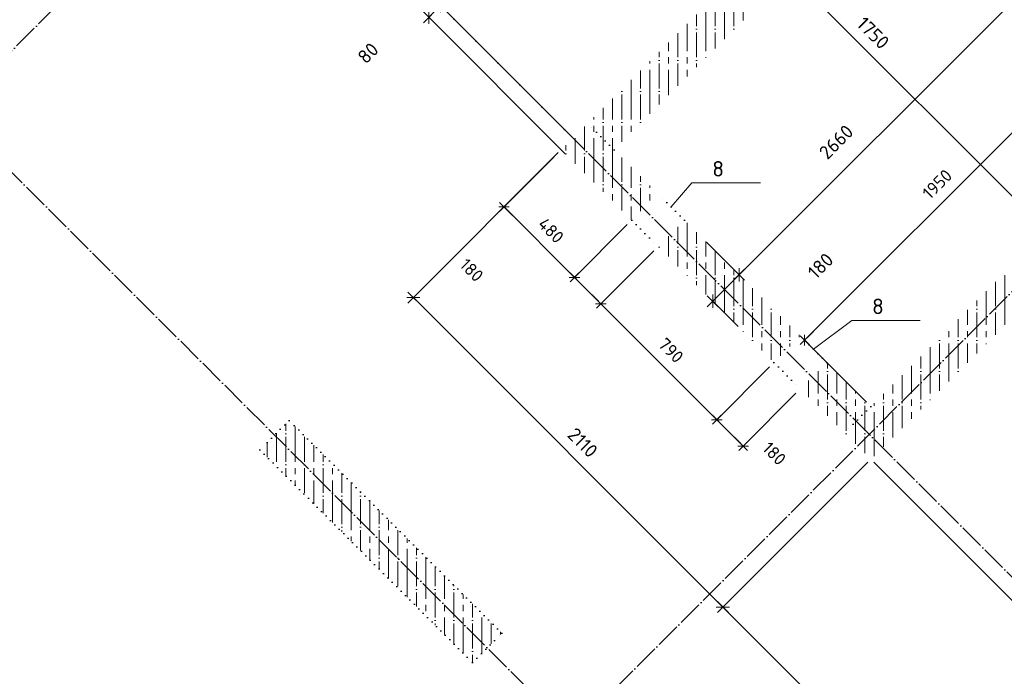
# Model space of a CAD drawing. Header units: millimetres. Extents: x -37663 to 118746, y -2869 to 47508.
# Tile 12 of 54: x 8527 to 13273, y 10516 to 13681. Entities that reach past the tile are written whole.
import ezdxf

# ---------------------------------------------------------------- set-up
doc = ezdxf.new("R2010")
doc.units = ezdxf.units.MM
doc.header["$PDMODE"] = 65
for name, pattern in [('______11', [150, 120, -15, 0, -15]), ('______5', [330, 240, -30, 30, -30]), ('______9', [30, 0, -30])]:
    doc.linetypes.add(name, pattern=pattern)
for name, color, linetype, lineweight in [('Standard', 7, 'Continuous', 25), ('Колонна (2)', 7, 'Continuous', 35), ('Ограждение_ 2D надпись', 7, 'Continuous', 13), ('Размерная линия_ общее', 7, 'Continuous', 13), ('Размерная линия_ общее_1', 7, 'Continuous', 13), ('Стена_ общее', 7, 'Continuous', 35)]:
    doc.layers.add(name, color=color, linetype=linetype, lineweight=lineweight)
doc.layers.add('Осевая линия_ общее', color=7, linetype='______5', lineweight=13, true_color=0xa0a0a0)
doc.styles.add('ISOCPEUR', font='ISOCPEUR')
doc.dimstyles.new('DIMSTYLE_11', dxfattribs={"dimtxt": 60, "dimasz": 60, "dimexe": 0, "dimexo": 0, "dimgap": 30, "dimtad": 0, "dimdec": 0, "dimrnd": 5, "dimzin": 12, "dimdsep": 46, "dimtxsty": 'ISOCPEUR', "dimblk1": 'ALL_ML_STRICH', "dimblk2": 'ALL_ML_STRICH', "dimsah": 1, "dimcen": 0, "dimclrd": 7, "dimclre": 256, "dimclrt": 7, "dimadec": 0, "dimazin": 0, "dimtfac": 1, "dimtdec": 0, "dimtix": 1, "dimtmove": 2, "dimatfit": 3, "dimfxl": 0, "dimtzin": 0, "dimlwd": 0, "dimlwe": -3, "dimarcsym": 0})
doc.dimstyles.new('DIMSTYLE_13', dxfattribs={"dimtxt": 66, "dimasz": 75, "dimexe": 0, "dimexo": 0, "dimgap": 33, "dimtad": 0, "dimdec": 0, "dimrnd": 5, "dimzin": 12, "dimdsep": 46, "dimtxsty": 'ISOCPEUR', "dimblk1": 'ALL_ML_STRICH', "dimblk2": 'ALL_ML_STRICH', "dimsah": 1, "dimcen": 0, "dimclrd": 7, "dimclre": 256, "dimclrt": 7, "dimadec": 0, "dimazin": 0, "dimtfac": 1, "dimtdec": 0, "dimtix": 1, "dimtmove": 2, "dimatfit": 3, "dimfxl": 0, "dimtvp": 1.2, "dimtzin": 0, "dimlwd": 0, "dimlwe": -3, "dimarcsym": 0})
doc.dimstyles.new('DIMSTYLE_3', dxfattribs={"dimtxt": 66, "dimasz": 75, "dimexe": 0, "dimexo": 0, "dimgap": 33, "dimtad": 2, "dimdec": 0, "dimrnd": 5, "dimzin": 12, "dimdsep": 46, "dimtxsty": 'ISOCPEUR', "dimblk1": 'ALL_ML_STRICH', "dimblk2": 'ALL_ML_STRICH', "dimsah": 1, "dimcen": 0, "dimclrd": 7, "dimclre": 256, "dimclrt": 7, "dimadec": 0, "dimazin": 0, "dimtfac": 1, "dimtdec": 0, "dimtix": 1, "dimtmove": 2, "dimatfit": 3, "dimfxl": 0, "dimtzin": 0, "dimlwd": 0, "dimlwe": -3, "dimarcsym": 0})
doc.dimstyles.new('DIMSTYLE_5', dxfattribs={"dimtxt": 66, "dimasz": 75, "dimexe": 0, "dimexo": 0, "dimgap": 33, "dimtad": 2, "dimdec": 0, "dimrnd": 5, "dimzin": 12, "dimdsep": 46, "dimtxsty": 'ISOCPEUR', "dimblk1": 'ALL_ML_STRICH', "dimblk2": 'ALL_ML_STRICH', "dimsah": 1, "dimcen": 0, "dimclrd": 7, "dimclre": 256, "dimclrt": 7, "dimadec": 0, "dimazin": 0, "dimtfac": 1, "dimtdec": 0, "dimtix": 1, "dimtmove": 2, "dimatfit": 3, "dimfxl": 0, "dimtvp": 1.2, "dimtzin": 0, "dimlwd": 0, "dimlwe": -3, "dimarcsym": 0})
doc.dimstyles.new('DIMSTYLE_8', dxfattribs={"dimtxt": 60, "dimasz": 60, "dimexe": 0, "dimexo": 0, "dimgap": 30, "dimtad": 2, "dimdec": 0, "dimrnd": 5, "dimzin": 12, "dimdsep": 46, "dimtxsty": 'ISOCPEUR', "dimblk1": 'ALL_ML_STRICH', "dimblk2": 'ALL_ML_STRICH', "dimsah": 1, "dimcen": 0, "dimclrd": 7, "dimclre": 256, "dimclrt": 7, "dimadec": 0, "dimazin": 0, "dimtfac": 1, "dimtdec": 0, "dimtix": 1, "dimtmove": 2, "dimatfit": 3, "dimfxl": 0, "dimtzin": 0, "dimlwd": 0, "dimlwe": -3, "dimarcsym": 0})
pattern_1 = [(90, (0, 0), (-90, 6e-15), [120, -15, 0, -15]), (90, (-45, 6e-15), (-90, 6e-15), [240, -30, 30, -30])]

# ---------------------------------------------------------------- blocks, each defined once
blk = doc.blocks.new('ALL_ML_STRICH')
at = {"color": 0, "linetype": 'ByBlock', "lineweight": -2}
for p, q in [((-1, 0), (0.5, 0)), ((-0.3, -0.3), (0.3, 0.3)), ((0, -0.5), (0, 0.5))]:
    blk.add_line(p, q, dxfattribs=at)
blk = doc.blocks.new('*D163')
at = {"layer": 'DEFPOINTS', "color": 7, "linetype": 'Continuous', "lineweight": 13, "transparency": 33554687}
for p in [(10499.3, 13692.6), (11229.5, 13075.5), (11172.9, 13018.9)]:
    blk.add_point(p, dxfattribs=at)
at = {"layer": 'Размерная линия_ общее', "color": 7, "linetype": 'Continuous', "lineweight": -2, "transparency": 33554687}
blk.add_line((10499.3, 13692.6), (10555.8, 13749.1), dxfattribs=at)
at = {"layer": 'Размерная линия_ общее', "color": 253, "linetype": 'Continuous', "lineweight": -2, "true_color": 0xa0a0a0, "transparency": 33554687}
for p, q in [((11215.4, 13089.6), (10555.8, 13749.1)), ((11158.8, 13033), (10499.3, 13692.6))]:
    blk.add_line(p, q, dxfattribs=at)
at = {"layer": 'Размерная линия_ общее', "color": 7, "linetype": 'Continuous', "lineweight": 13, "transparency": 33554687, "xscale": 75, "yscale": 75, "zscale": 75}
for p, rotation in [((10499.3, 13692.6), 224.999999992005), ((10555.8, 13749.1), 44.99999999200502)]:
    blk.add_blockref('ALL_ML_STRICH', p, dxfattribs=dict(at, rotation=rotation))
at = {"layer": 'Размерная линия_ общее', "color": 7, "linetype": 'Continuous', "lineweight": 13, "transparency": 33554687, "insert": (10206.3, 13520.1), "char_height": 66, "width": 132, "attachment_point": 5, "rotation": 45, "style": 'ISOCPEUR'}
blk.add_mtext('\\A1;{80}', dxfattribs=at)
blk = doc.blocks.new('*D164')
at = {"layer": 'DEFPOINTS', "color": 7, "linetype": 'Continuous', "lineweight": 13, "transparency": 33554687}
for p in [(11961.4, 13878), (10555.8, 13749.1), (11229.5, 13075.5)]:
    blk.add_point(p, dxfattribs=at)
at = {"layer": 'Размерная линия_ общее', "color": 7, "linetype": 'Continuous', "lineweight": -2, "transparency": 33554687}
blk.add_line((10555.8, 13749.1), (11323, 14516.3), dxfattribs=at)
at = {"layer": 'Размерная линия_ общее', "color": 253, "linetype": 'Continuous', "lineweight": -2, "true_color": 0xa0a0a0, "transparency": 33554687}
for p, q in [((11947.2, 13892.2), (11323, 14516.3)), ((11215.4, 13089.6), (10555.8, 13749.1))]:
    blk.add_line(p, q, dxfattribs=at)
at = {"layer": 'Размерная линия_ общее', "color": 7, "linetype": 'Continuous', "lineweight": 13, "transparency": 33554687, "xscale": 75, "yscale": 75, "zscale": 75}
for p, rotation in [((11323, 14516.3), 44.99999999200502), ((10555.8, 13749.1), 224.999999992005)]:
    blk.add_blockref('ALL_ML_STRICH', p, dxfattribs=dict(at, rotation=rotation))
at = {"layer": 'Размерная линия_ общее', "color": 7, "linetype": 'Continuous', "lineweight": 13, "transparency": 33554687, "insert": (10887.7, 14198.4), "char_height": 66, "width": 264, "attachment_point": 5, "rotation": 45, "style": 'ISOCPEUR'}
blk.add_mtext('\\A1;{1085}', dxfattribs=at)
blk = doc.blocks.new('*D194')
at = {"layer": 'DEFPOINTS', "color": 7, "linetype": 'Continuous', "lineweight": 13, "transparency": 33554687}
for p in [(11137.6, 13054.2), (10424.8, 12341.5), (12629.6, 11562.2)]:
    blk.add_point(p, dxfattribs=at)
at = {"layer": 'Размерная линия_ общее', "color": 253, "linetype": 'Continuous', "lineweight": -2, "true_color": 0xa0a0a0, "transparency": 33554687}
for p, q in [((11123.4, 13040.1), (10424.8, 12341.5)), ((12615.4, 11548.1), (11916.8, 10849.5))]:
    blk.add_line(p, q, dxfattribs=at)
at = {"layer": 'Размерная линия_ общее', "color": 7, "linetype": 'Continuous', "lineweight": -2, "transparency": 33554687}
blk.add_line((10424.8, 12341.5), (11916.8, 10849.5), dxfattribs=at)
at = {"layer": 'Размерная линия_ общее', "color": 7, "linetype": 'Continuous', "lineweight": 13, "transparency": 33554687, "xscale": 75, "yscale": 75, "zscale": 75}
for p, rotation in [((10424.8, 12341.5), 134.9999999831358), ((11916.8, 10849.5), 314.9999999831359)]:
    blk.add_blockref('ALL_ML_STRICH', p, dxfattribs=dict(at, rotation=rotation))
at = {"layer": 'Размерная линия_ общее', "color": 7, "linetype": 'Continuous', "lineweight": 13, "transparency": 33554687, "insert": (11241.2, 11642.5), "char_height": 66, "width": 264, "attachment_point": 5, "rotation": 315, "style": 'ISOCPEUR'}
blk.add_mtext('\\A1;{2110}', dxfattribs=at)
blk = doc.blocks.new('*D195')
at = {"layer": 'DEFPOINTS', "color": 7, "linetype": 'Continuous', "lineweight": 13, "transparency": 33554687}
for p in [(12629.6, 11562.2), (11916.8, 10849.5), (14411.5, 9780.3)]:
    blk.add_point(p, dxfattribs=at)
at = {"layer": 'Размерная линия_ общее', "color": 253, "linetype": 'Continuous', "lineweight": -2, "true_color": 0xa0a0a0, "transparency": 33554687}
for p, q in [((12615.4, 11548.1), (11916.8, 10849.5)), ((14397.3, 9766.2), (13698.7, 9067.6))]:
    blk.add_line(p, q, dxfattribs=at)
at = {"layer": 'Размерная линия_ общее', "color": 7, "linetype": 'Continuous', "lineweight": -2, "transparency": 33554687}
blk.add_line((11916.8, 10849.5), (13698.7, 9067.6), dxfattribs=at)
at = {"layer": 'Размерная линия_ общее', "color": 7, "linetype": 'Continuous', "lineweight": 13, "transparency": 33554687, "xscale": 75, "yscale": 75, "zscale": 75}
for p, rotation in [((11916.8, 10849.5), 134.9999999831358), ((13698.7, 9067.6), 314.9999999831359)]:
    blk.add_blockref('ALL_ML_STRICH', p, dxfattribs=dict(at, rotation=rotation))
at = {"layer": 'Размерная линия_ общее', "color": 7, "linetype": 'Continuous', "lineweight": 13, "transparency": 33554687, "insert": (12868.8, 10014.9), "char_height": 66, "width": 264, "attachment_point": 5, "rotation": 315, "style": 'ISOCPEUR'}
blk.add_mtext('\\A1;{2520}', dxfattribs=at)
blk = doc.blocks.new('*D202')
at = {"layer": 'DEFPOINTS', "color": 7, "linetype": 'Continuous', "lineweight": 13, "transparency": 33554687}
for p in [(11123.4, 13040.1), (10861.7, 12778.4), (11477, 12714.8)]:
    blk.add_point(p, dxfattribs=at)
at = {"layer": 'Размерная линия_ общее_1', "color": 253, "linetype": 'Continuous', "lineweight": -2, "true_color": 0xa0a0a0, "transparency": 33554687}
for p, q in [((11102.2, 13018.9), (10861.7, 12778.4)), ((11455.8, 12693.6), (11201.1, 12439))]:
    blk.add_line(p, q, dxfattribs=at)
at = {"layer": 'Размерная линия_ общее_1', "color": 7, "linetype": 'Continuous', "lineweight": -2, "transparency": 33554687}
blk.add_line((10861.7, 12778.4), (11201.1, 12439), dxfattribs=at)
at = {"layer": 'Размерная линия_ общее_1', "color": 7, "linetype": 'Continuous', "lineweight": 13, "transparency": 33554687, "yscale": 60, "zscale": 60}
for p, xscale, rotation in [((10861.7, 12778.4), 60.00000000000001, 135.0000000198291), ((11201.1, 12439), 60, 315.0000000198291)]:
    blk.add_blockref('ALL_ML_STRICH', p, dxfattribs=dict(at, xscale=xscale, rotation=rotation))
at = {"layer": 'Размерная линия_ общее_1', "color": 7, "linetype": 'Continuous', "lineweight": 13, "transparency": 33554687, "insert": (11088, 12665.2), "char_height": 60, "width": 180, "attachment_point": 5, "rotation": 315, "style": 'ISOCPEUR'}
blk.add_mtext('\\A1;{480}', dxfattribs=at)
blk = doc.blocks.new('*D203')
at = {"layer": 'DEFPOINTS', "color": 7, "linetype": 'Continuous', "lineweight": 13, "transparency": 33554687}
for p in [(11477, 12714.8), (11604.3, 12587.6), (11201.1, 12439)]:
    blk.add_point(p, dxfattribs=at)
at = {"layer": 'Размерная линия_ общее_1', "color": 253, "linetype": 'Continuous', "lineweight": -2, "true_color": 0xa0a0a0, "transparency": 33554687}
for p, q in [((11455.8, 12693.6), (11201.1, 12439)), ((11583.1, 12566.3), (11328.4, 12311.7))]:
    blk.add_line(p, q, dxfattribs=at)
at = {"layer": 'Размерная линия_ общее_1', "color": 7, "linetype": 'Continuous', "lineweight": -2, "transparency": 33554687}
blk.add_line((11201.1, 12439), (11328.4, 12311.7), dxfattribs=at)
at = {"layer": 'Размерная линия_ общее_1', "color": 7, "linetype": 'Continuous', "lineweight": 13, "transparency": 33554687, "yscale": 60, "zscale": 60}
for p, xscale, rotation in [((11201.1, 12439), 60.00000000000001, 135.0000000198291), ((11328.4, 12311.7), 60, 315.0000000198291)]:
    blk.add_blockref('ALL_ML_STRICH', p, dxfattribs=dict(at, xscale=xscale, rotation=rotation))
at = {"layer": 'Размерная линия_ общее_1', "color": 7, "linetype": 'Continuous', "lineweight": 13, "transparency": 33554687, "insert": (10705.6, 12474), "char_height": 60, "width": 180, "attachment_point": 5, "rotation": 315, "style": 'ISOCPEUR'}
blk.add_mtext('\\A1;{180}', dxfattribs=at)
blk = doc.blocks.new('*D204')
at = {"layer": 'DEFPOINTS', "color": 7, "linetype": 'Continuous', "lineweight": 13, "transparency": 33554687}
for p in [(11604.3, 12587.6), (11328.4, 12311.7), (12162.9, 12028.9)]:
    blk.add_point(p, dxfattribs=at)
at = {"layer": 'Размерная линия_ общее_1', "color": 253, "linetype": 'Continuous', "lineweight": -2, "true_color": 0xa0a0a0, "transparency": 33554687}
for p, q in [((11583.1, 12566.3), (11328.4, 12311.7)), ((12141.7, 12007.7), (11887, 11753.1))]:
    blk.add_line(p, q, dxfattribs=at)
at = {"layer": 'Размерная линия_ общее_1', "color": 7, "linetype": 'Continuous', "lineweight": -2, "transparency": 33554687}
blk.add_line((11328.4, 12311.7), (11887, 11753.1), dxfattribs=at)
at = {"layer": 'Размерная линия_ общее_1', "color": 7, "linetype": 'Continuous', "lineweight": 13, "transparency": 33554687, "yscale": 60, "zscale": 60}
for p, xscale, rotation in [((11328.4, 12311.7), 60.00000000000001, 135.0000000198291), ((11887, 11753.1), 60, 315.0000000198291)]:
    blk.add_blockref('ALL_ML_STRICH', p, dxfattribs=dict(at, xscale=xscale, rotation=rotation))
at = {"layer": 'Размерная линия_ общее_1', "color": 7, "linetype": 'Continuous', "lineweight": 13, "transparency": 33554687, "insert": (11666.4, 12086.8), "char_height": 60, "width": 180, "attachment_point": 5, "rotation": 315, "style": 'ISOCPEUR'}
blk.add_mtext('\\A1;{790}', dxfattribs=at)
blk = doc.blocks.new('*D205')
at = {"layer": 'DEFPOINTS', "color": 7, "linetype": 'Continuous', "lineweight": 13, "transparency": 33554687}
for p in [(12162.9, 12028.9), (12290.2, 11901.7), (11887, 11753.1)]:
    blk.add_point(p, dxfattribs=at)
at = {"layer": 'Размерная линия_ общее_1', "color": 253, "linetype": 'Continuous', "lineweight": -2, "true_color": 0xa0a0a0, "transparency": 33554687}
for p, q in [((12141.7, 12007.7), (11887, 11753.1)), ((12268.9, 11880.4), (12014.3, 11625.8))]:
    blk.add_line(p, q, dxfattribs=at)
at = {"layer": 'Размерная линия_ общее_1', "color": 7, "linetype": 'Continuous', "lineweight": -2, "transparency": 33554687}
blk.add_line((11887, 11753.1), (12014.3, 11625.8), dxfattribs=at)
at = {"layer": 'Размерная линия_ общее_1', "color": 7, "linetype": 'Continuous', "lineweight": 13, "transparency": 33554687, "yscale": 60, "zscale": 60}
for p, xscale, rotation in [((11887, 11753.1), 60.00000000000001, 135.0000000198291), ((12014.3, 11625.8), 60, 315.0000000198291)]:
    blk.add_blockref('ALL_ML_STRICH', p, dxfattribs=dict(at, xscale=xscale, rotation=rotation))
at = {"layer": 'Размерная линия_ общее_1', "color": 7, "linetype": 'Continuous', "lineweight": 13, "transparency": 33554687, "insert": (12164.3, 11589.9), "char_height": 60, "width": 180, "attachment_point": 5, "rotation": 315, "style": 'ISOCPEUR'}
blk.add_mtext('\\A1;{180}', dxfattribs=at)
blk = doc.blocks.new('*D237')
at = {"layer": 'DEFPOINTS', "color": 7, "linetype": 'Continuous', "lineweight": 13, "transparency": 33554687}
for p in [(11823.5, 12622.9), (11867.7, 12324.1), (11976.1, 12215.7)]:
    blk.add_point(p, dxfattribs=at)
at = {"layer": 'Размерная линия_ общее', "color": 253, "linetype": 'Continuous', "lineweight": -2, "true_color": 0xa0a0a0, "transparency": 33554687}
for p, q in [((11837.6, 12608.8), (11994.9, 12451.4)), ((11990.3, 12201.5), (11867.7, 12324.1))]:
    blk.add_line(p, q, dxfattribs=at)
at = {"layer": 'Размерная линия_ общее', "color": 7, "linetype": 'Continuous', "lineweight": -2, "transparency": 33554687}
blk.add_line((11867.7, 12324.1), (11994.9, 12451.4), dxfattribs=at)
at = {"layer": 'Размерная линия_ общее', "color": 7, "linetype": 'Continuous', "lineweight": 13, "transparency": 33554687, "xscale": 75, "yscale": 75, "zscale": 75}
for p, rotation in [((11994.9, 12451.4), 44.99999999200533), ((11867.7, 12324.1), 224.9999999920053)]:
    blk.add_blockref('ALL_ML_STRICH', p, dxfattribs=dict(at, rotation=rotation))
at = {"layer": 'Размерная линия_ общее', "color": 7, "linetype": 'Continuous', "lineweight": 13, "transparency": 33554687, "insert": (12387.2, 12494.5), "char_height": 66, "width": 198, "attachment_point": 5, "rotation": 45, "style": 'ISOCPEUR'}
blk.add_mtext('\\A1;{180}', dxfattribs=at)
blk = doc.blocks.new('*D238')
at = {"layer": 'DEFPOINTS', "color": 7, "linetype": 'Continuous', "lineweight": 13, "transparency": 33554687}
for p in [(13704.4, 14503.8), (11823.5, 12622.9), (11994.9, 12451.4)]:
    blk.add_point(p, dxfattribs=at)
at = {"layer": 'Размерная линия_ общее', "color": 253, "linetype": 'Continuous', "lineweight": -2, "true_color": 0xa0a0a0, "transparency": 33554687}
for p, q in [((13718.5, 14489.7), (13875.9, 14332.3)), ((11837.6, 12608.8), (11994.9, 12451.4))]:
    blk.add_line(p, q, dxfattribs=at)
at = {"layer": 'Размерная линия_ общее', "color": 7, "linetype": 'Continuous', "lineweight": -2, "transparency": 33554687}
blk.add_line((11994.9, 12451.4), (13875.9, 14332.3), dxfattribs=at)
at = {"layer": 'Размерная линия_ общее', "color": 7, "linetype": 'Continuous', "lineweight": 13, "transparency": 33554687, "xscale": 75, "yscale": 75, "zscale": 75}
for p, rotation in [((13875.9, 14332.3), 44.99999999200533), ((11994.9, 12451.4), 224.9999999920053)]:
    blk.add_blockref('ALL_ML_STRICH', p, dxfattribs=dict(at, rotation=rotation))
at = {"layer": 'Размерная линия_ общее', "color": 7, "linetype": 'Continuous', "lineweight": 13, "transparency": 33554687, "insert": (12462.8, 13091.8), "char_height": 66, "width": 264, "attachment_point": 5, "rotation": 45, "style": 'ISOCPEUR'}
blk.add_mtext('\\A1;{2660}', dxfattribs=at)
blk = doc.blocks.new('СЛОЖНЫЙ_ОБЪЕКТ_1')
at = {"layer": 'Осевая линия_ общее', "color": 253, "linetype": '______11', "lineweight": -3, "true_color": 0xa0a0a0, "transparency": 33554687}
for p, q in [((552.2, 5594.3), (17713.7, 22755.7)), ((3543.2, 2603.2), (20704.7, 19764.7)), ((15387.3, 8917.7), (8924.3, 15380.6)), ((13951.9, 7482.2), (7488.9, 13945.2))]:
    blk.add_line(p, q, dxfattribs=at)
blk = doc.blocks.new('*D334')
at = {"layer": 'DEFPOINTS', "color": 7, "linetype": 'Continuous', "lineweight": 13, "transparency": 33554687}
for p in [(13867, 12799.7), (12629.6, 11562.2), (13349.7, 10842.2)]:
    blk.add_point(p, dxfattribs=at)
at = {"layer": 'Размерная линия_ общее', "color": 253, "linetype": 'Continuous', "lineweight": -2, "true_color": 0xa0a0a0, "transparency": 33554687}
for p, q in [((13881.1, 12785.5), (14587.1, 12079.6)), ((12643.7, 11548.1), (13349.7, 10842.2))]:
    blk.add_line(p, q, dxfattribs=at)
at = {"layer": 'Размерная линия_ общее', "color": 7, "linetype": 'Continuous', "lineweight": -2, "transparency": 33554687}
blk.add_line((13349.7, 10842.2), (14587.1, 12079.6), dxfattribs=at)
at = {"layer": 'Размерная линия_ общее', "color": 7, "linetype": 'Continuous', "lineweight": 13, "transparency": 33554687, "xscale": 75, "yscale": 75, "zscale": 75}
for p, rotation in [((14587.1, 12079.6), 44.99999999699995), ((13349.7, 10842.2), 224.9999999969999)]:
    blk.add_blockref('ALL_ML_STRICH', p, dxfattribs=dict(at, rotation=rotation))
at = {"layer": 'Размерная линия_ общее', "color": 7, "linetype": 'Continuous', "lineweight": 13, "transparency": 33554687, "insert": (13916.7, 11526.6), "char_height": 66, "width": 264, "attachment_point": 5, "rotation": 45, "style": 'ISOCPEUR'}
blk.add_mtext('\\A1;{1750}', dxfattribs=at)
blk = doc.blocks.new('*D347')
at = {"layer": 'DEFPOINTS', "color": 7, "linetype": 'Continuous', "lineweight": 13, "transparency": 33554687}
for p in [(12534.1, 14196.2), (12239.1, 13901.2), (13986.8, 13174.1)]:
    blk.add_point(p, dxfattribs=at)
at = {"layer": 'Размерная линия_ общее', "color": 253, "linetype": 'Continuous', "lineweight": -2, "true_color": 0xa0a0a0, "transparency": 33554687}
for p, q in [((12520, 14182.1), (12239.1, 13901.2)), ((13972.7, 13159.9), (13476.5, 12663.7))]:
    blk.add_line(p, q, dxfattribs=at)
at = {"layer": 'Размерная линия_ общее', "color": 7, "linetype": 'Continuous', "lineweight": -2, "transparency": 33554687}
blk.add_line((12239.1, 13901.2), (13476.5, 12663.7), dxfattribs=at)
at = {"layer": 'Размерная линия_ общее', "color": 7, "linetype": 'Continuous', "lineweight": 13, "transparency": 33554687, "xscale": 75, "yscale": 75, "zscale": 75}
for p, rotation in [((12239.1, 13901.2), 135.0000000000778), ((13476.5, 12663.7), 315.0000000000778)]:
    blk.add_blockref('ALL_ML_STRICH', p, dxfattribs=dict(at, rotation=rotation))
at = {"layer": 'Размерная линия_ общее', "color": 7, "linetype": 'Continuous', "lineweight": 13, "transparency": 33554687, "insert": (12640.6, 13617), "char_height": 66, "width": 264, "attachment_point": 5, "rotation": 315, "style": 'ISOCPEUR'}
blk.add_mtext('\\A1;{1750}', dxfattribs=at)
blk = doc.blocks.new('*D364')
at = {"layer": 'DEFPOINTS', "color": 7, "linetype": 'Continuous', "lineweight": 13, "transparency": 33554687}
for p in [(13689.4, 13514.7), (14008.4, 13195.7), (12629.6, 11816.8)]:
    blk.add_point(p, dxfattribs=at)
at = {"layer": 'Размерная линия_ общее_1', "color": 7, "linetype": 'Continuous', "lineweight": -2, "transparency": 33554687}
blk.add_line((13689.4, 13514.7), (12310.5, 12135.9), dxfattribs=at)
at = {"layer": 'Размерная линия_ общее_1', "color": 253, "linetype": 'Continuous', "lineweight": -2, "true_color": 0xa0a0a0, "transparency": 33554687}
for p, q in [((13987.2, 13216.9), (13689.4, 13514.7)), ((12608.4, 11838), (12310.5, 12135.9))]:
    blk.add_line(p, q, dxfattribs=at)
at = {"layer": 'Размерная линия_ общее_1', "color": 7, "linetype": 'Continuous', "lineweight": 13, "transparency": 33554687, "xscale": 59.99999999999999, "yscale": 60, "zscale": 60}
for p, rotation in [((13689.4, 13514.7), 45.00000000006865), ((12310.5, 12135.9), 225.0000000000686)]:
    blk.add_blockref('ALL_ML_STRICH', p, dxfattribs=dict(at, rotation=rotation))
at = {"layer": 'Размерная линия_ общее_1', "color": 7, "linetype": 'Continuous', "lineweight": 13, "transparency": 33554687, "insert": (12949.7, 12888.2), "char_height": 60, "width": 240, "attachment_point": 5, "rotation": 45, "style": 'ISOCPEUR'}
blk.add_mtext('\\A1;{1950}', dxfattribs=at)

msp = doc.modelspace()

# ---------------------------------------------------------------- hatches: boundary and pattern name
at = {"layer": 'Колонна (2)', "lineweight": 18, "transparency": 33554687}
h = msp.add_hatch(dxfattribs=at)
h.set_pattern_fill('__________541', color=256, scale=30, style=0, pattern_type=2)
h.set_pattern_definition(pattern_1)
h.paths.add_polyline_path([(9684.5, 11608.2), (10709.8, 10582.9), (10851.2, 10724.3), (9825.9, 11749.6)], flags=0)
at = {"layer": 'Стена_ общее', "linetype": 'Continuous', "lineweight": 18, "transparency": 33554687}
h = msp.add_hatch(dxfattribs=at)
h.set_pattern_fill('__________541', scale=30, style=0, pattern_type=2)
h.set_pattern_definition(pattern_1)
h.paths.add_polyline_path([(11392.1, 13054.2), (12088.6, 13750.7), (11961.4, 13878), (11264.9, 13181.5)], flags=0)
h = msp.add_hatch(dxfattribs=at)
h.set_pattern_fill('__________541', scale=30, style=0, pattern_type=2)
h.set_pattern_definition(pattern_1)
h.paths.add_polyline_path([(14008.4, 13195.7), (12502.3, 11689.5), (12629.6, 11562.2), (14135.7, 13068.4)], flags=0)
h = msp.add_hatch(dxfattribs=at)
h.set_pattern_fill('__________541', scale=30, style=0, pattern_type=2)
h.set_pattern_definition(pattern_1)
h.paths.add_polyline_path([(11604.3, 12842.1), (11264.9, 13181.5), (11137.6, 13054.2), (11477, 12714.8)], flags=0)
h = msp.add_hatch(dxfattribs=at)
h.set_pattern_fill('__________541', scale=30, style=0, pattern_type=2)
h.set_pattern_definition(pattern_1)
h.paths.add_polyline_path([(12290.2, 12156.2), (11731.5, 12714.8), (11604.3, 12587.6), (12162.9, 12028.9)], flags=0)
h = msp.add_hatch(dxfattribs=at)
h.set_pattern_fill('__________541', scale=30, style=0, pattern_type=2)
h.set_pattern_definition(pattern_1)
h.paths.add_polyline_path([(12629.6, 11816.8), (12417.4, 12028.9), (12290.2, 11901.7), (12502.3, 11689.5)], flags=0)

# ---------------------------------------------------------------- linework, layer by layer
at = {"layer": 'Колонна (2)', "color": 7, "linetype": '______9', "lineweight": -3, "transparency": 33554687}
for p, q in [((9825.9, 11749.6), (9684.5, 11608.2)), ((10851.2, 10724.3), (9825.9, 11749.6)), ((9684.5, 11608.2), (10709.8, 10582.9)), ((10709.8, 10582.9), (10851.2, 10724.3))]:
    msp.add_line(p, q, dxfattribs=at)
at = {"layer": 'Ограждение_ 2D надпись', "color": 7, "linetype": 'Continuous', "lineweight": 13, "transparency": 33554687}
for points in [[(11667.9, 12778.5), (11767.7, 12894.1), (12097.7, 12894.1)], [(12353.8, 12092.6), (12538, 12231), (12868, 12231)]]:
    msp.add_lwpolyline(points, dxfattribs=at)
at = {"layer": 'Стена_ общее', "color": 7, "linetype": '______9', "lineweight": -3, "transparency": 33554687}
for p, q in [((11392.1, 13054.2), (11264.9, 13181.5)), ((11731.5, 12714.8), (11604.3, 12842.1)), ((11731.5, 12714.8), (11604.3, 12842.1)), ((11477, 12714.8), (11604.3, 12587.6)), ((11477, 12714.8), (11604.3, 12587.6)), ((12417.4, 12028.9), (12290.2, 12156.2)), ((12417.4, 12028.9), (12290.2, 12156.2)), ((12162.9, 12028.9), (12290.2, 11901.7)), ((12162.9, 12028.9), (12290.2, 11901.7)), ((12629.6, 11816.8), (12502.3, 11689.5))]:
    msp.add_line(p, q, dxfattribs=at)

# ---------------------------------------------------------------- block references
at = {"layer": 'Осевая линия_ общее', "color": 253, "linetype": '______11', "lineweight": -3, "true_color": 0xa0a0a0, "transparency": 33554687}
msp.add_blockref('СЛОЖНЫЙ_ОБЪЕКТ_1', (0, 0), dxfattribs=at)

# ---------------------------------------------------------------- texts
at = {"layer": 'Standard', "color": 7, "linetype": 'Continuous', "lineweight": 25, "transparency": 33554687, "char_height": 75, "width": 81.667, "attachment_point": 7, "style": 'ISOCPEUR'}
for insert in [(11865.4, 12924.8), (12635.8, 12261.7)]:
    msp.add_mtext('\\A1;{\\fISOCPEUR|i0|b0;\\H75.000000;\\W1.000000;\\C7;8}\\P', dxfattribs=dict(at, insert=insert))

# ---------------------------------------------------------------- dimensions: what is measured, and where the dimension line sits
at = {"layer": 'Размерная линия_ общее', "color": 7, "linetype": 'Continuous', "lineweight": 13, "transparency": 33554687}
for base, p1, p2, angle, dimstyle, picture, middle in [((11323, 14516.3), (11215.4, 13089.6), (11947.2, 13892.2), 45, 'DIMSTYLE_3', '*D164', (10887.7, 14198.4)), ((13875.9, 14332.3), (11837.6, 12608.8), (13718.5, 14489.7), 45, 'DIMSTYLE_3', '*D238', (12462.8, 13091.8)), ((13476.5, 12663.7), (12520, 14182.1), (13972.7, 13159.9), 315, 'DIMSTYLE_3', '*D347', (12640.6, 13617)), ((10555.8, 13749.1), (11158.8, 13033), (11215.4, 13089.6), 45, 'DIMSTYLE_5', '*D163', (10206.3, 13520.1)), ((11916.8, 10849.5), (11123.4, 13040.1), (12615.4, 11548.1), 315, 'DIMSTYLE_3', '*D194', (11241.2, 11642.5)), ((14587.1, 12079.6), (12643.7, 11548.1), (13881.1, 12785.5), 45, 'DIMSTYLE_3', '*D334', (13916.7, 11526.6)), ((11994.9, 12451.4), (11990.3, 12201.5), (11837.6, 12608.8), 45, 'DIMSTYLE_13', '*D237', (12387.2, 12494.5)), ((13698.7, 9067.6), (12615.4, 11548.1), (14397.3, 9766.2), 315, 'DIMSTYLE_3', '*D195', (12868.8, 10014.9))]:
    dim = msp.add_linear_dim(base=base, p1=p1, p2=p2, angle=angle, dimstyle=dimstyle, override={"dimpost": '<>', "dimclrd": 7, "dimclre": 253, "dimclrt": 7, "dimlwd": 0, "dimlwe": 65533}, dxfattribs=at)
    dim.commit()
    dim.dimension.update_dxf_attribs({"geometry": picture, "text_midpoint": middle, "dimtype": 160})
at = {"layer": 'Размерная линия_ общее_1', "color": 7, "linetype": 'Continuous', "lineweight": 13, "transparency": 33554687}
for base, p1, p2, angle, dimstyle, picture, middle in [((12310.5, 12135.9), (13987.2, 13216.9), (12608.4, 11838), 225, 'DIMSTYLE_8', '*D364', (12949.7, 12888.2)), ((11201.1, 12439), (11102.2, 13018.9), (11455.8, 12693.6), 315, 'DIMSTYLE_8', '*D202', (11088, 12665.2)), ((11328.4, 12311.7), (11455.8, 12693.6), (11583.1, 12566.3), 315, 'DIMSTYLE_11', '*D203', (10705.6, 12474)), ((11887, 11753.1), (11583.1, 12566.3), (12141.7, 12007.7), 315, 'DIMSTYLE_8', '*D204', (11666.4, 12086.8)), ((12014.3, 11625.8), (12141.7, 12007.7), (12268.9, 11880.4), 315, 'DIMSTYLE_8', '*D205', (12164.3, 11589.9))]:
    dim = msp.add_linear_dim(base=base, p1=p1, p2=p2, angle=angle, dimstyle=dimstyle, override={"dimpost": '<>', "dimclrd": 7, "dimclre": 253, "dimclrt": 7, "dimlwd": 0, "dimlwe": 65533}, dxfattribs=at)
    dim.commit()
    dim.dimension.update_dxf_attribs({"geometry": picture, "text_midpoint": middle, "dimtype": 160})

doc.saveas('drawing.dxf')
